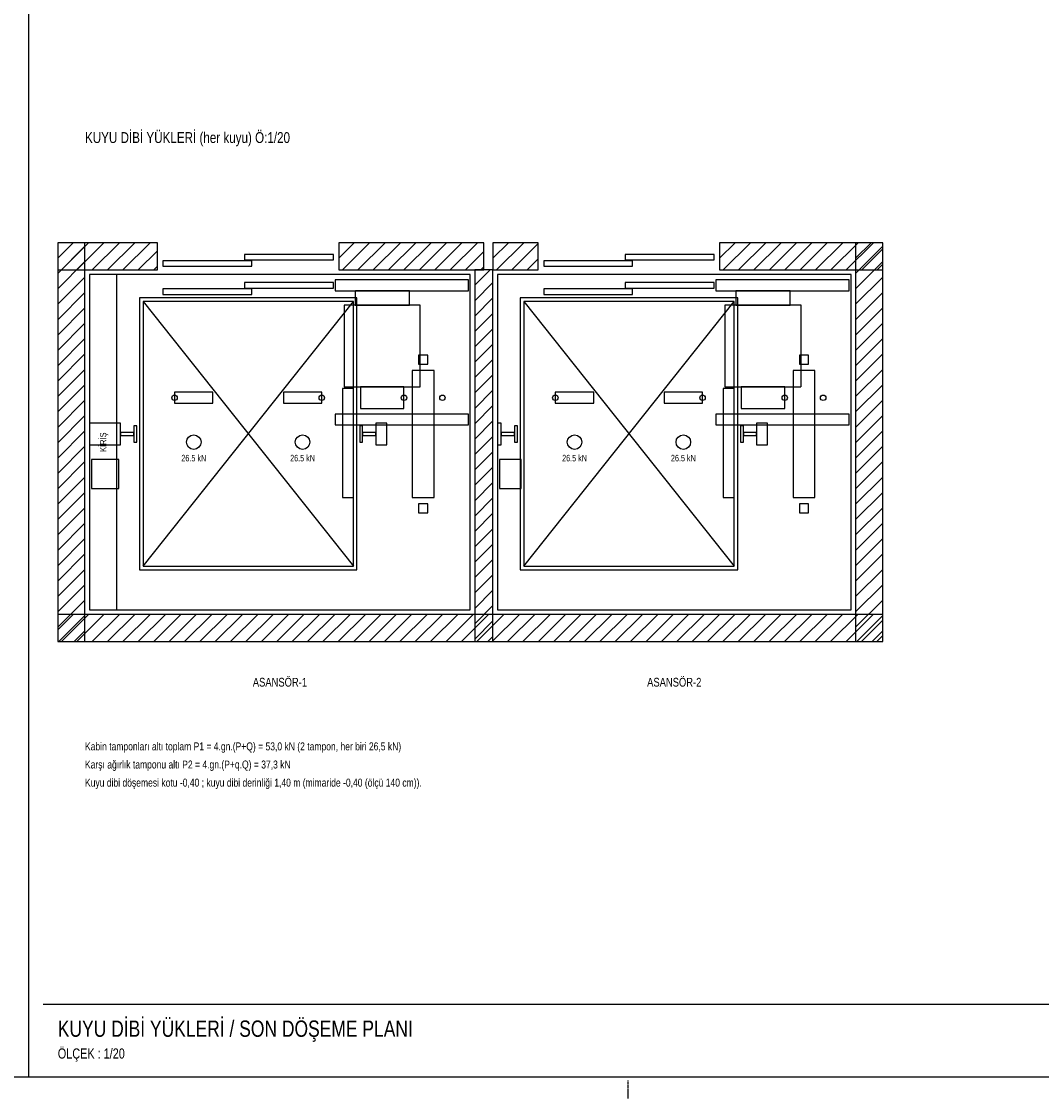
# Model space of a CAD drawing. Header units: centimetres. Extents: x 0 to 13234, y -30 to 2970.
# Tile 13 of 29: x 5914 to 7320, y -30 to 1455. Entities that reach past the tile are written whole.
import ezdxf
from ezdxf.enums import TextEntityAlignment as Align

# ---------------------------------------------------------------- set-up
doc = ezdxf.new("R2010")
doc.units = ezdxf.units.CM
doc.linetypes.add('CENTER', pattern=[5.08, 3.175, -0.635, 0.635, -0.635])
doc.linetypes.add('DASHED', pattern=[1.524, 1.27, -0.254])
for name, color, linetype in [('ASN-ANTET', 4, 'Continuous'), ('ASN-BASLIK', 5, 'Continuous'), ('ASN-CERCEVE', 7, 'Continuous'), ('ASN-DUVAR', 7, 'Continuous'), ('ASN-EKSEN', 8, 'CENTER'), ('ASN-HALAT', 6, 'Continuous'), ('ASN-KA', 30, 'Continuous'), ('ASN-KABIN', 5, 'Continuous'), ('ASN-KAPI', 3, 'Continuous'), ('ASN-KIRIS', 1, 'DASHED'), ('ASN-MOTOR-GIZLI', 6, 'DASHED'), ('ASN-RAY', 1, 'Continuous'), ('ASN-SIVA', 8, 'Continuous'), ('ASN-TARAMA', 8, 'Continuous'), ('ASN-YAZI', 4, 'Continuous'), ('ASN-YUK', 1, 'Continuous')]:
    doc.layers.add(name, color=color, linetype=linetype)

msp = doc.modelspace()

# ---------------------------------------------------------------- linework, layer by layer
at = {"layer": 'ASN-ANTET'}
msp.add_line((5943.6, 100), (8696.1, 100), dxfattribs=at)
at = {"layer": 'ASN-CERCEVE'}
msp.add_line((5923.6, 0), (5923.6, 2970), dxfattribs=at)
for points in [[(0, 0), (13233.7, 0), (13233.7, 2970), (0, 2970)], [(100, 0), (13208.7, 0), (13208.7, 2970), (100, 2970)]]:
    msp.add_lwpolyline(points, close=True, dxfattribs=at)
at = {"layer": 'ASN-DUVAR'}
for points in [[(5963.6, 600), (6001.1, 600), (6001.1, 1150), (5963.6, 1150)], [(5963.6, 1112.5), (6101.1, 1112.5), (6101.1, 1150), (5963.6, 1150)], [(6351.1, 1112.5), (6551.1, 1112.5), (6551.1, 1150), (6351.1, 1150)], [(6563.6, 1112.5), (6626.1, 1112.5), (6626.1, 1150), (6563.6, 1150)], [(6876.1, 1112.5), (7101.1, 1112.5), (7101.1, 1150), (6876.1, 1150)], [(7063.6, 600), (7101.1, 600), (7101.1, 1150), (7063.6, 1150)], [(6538.6, 600), (6563.6, 600), (6563.6, 1112.5), (6538.6, 1112.5)], [(5963.6, 600), (7101.1, 600), (7101.1, 637.5), (5963.6, 637.5)]]:
    msp.add_lwpolyline(points, close=True, dxfattribs=at)
at = {"layer": 'ASN-EKSEN'}
msp.add_line((6750, -30), (6750, -5), dxfattribs=at)
at = {"layer": 'ASN-HALAT'}
for centre in [(6124.6, 936.2), (6327.6, 936.2), (6440.9, 936.2), (6493.9, 936.2), (6649.6, 936.2), (6852.6, 936.2), (6965.9, 936.2), (7018.9, 936.2)]:
    msp.add_circle(centre, 3.75, dxfattribs=at)
at = {"layer": 'ASN-KA'}
for points in [[(6452.4, 798.8), (6482.4, 798.8), (6482.4, 973.8), (6452.4, 973.8)], [(6977.4, 798.8), (7007.4, 798.8), (7007.4, 973.8), (6977.4, 973.8)]]:
    msp.add_lwpolyline(points, close=True, dxfattribs=at)
at = {"layer": 'ASN-KABIN'}
for p, q in [((6081.1, 703.8), (6371.1, 1068.8)), ((6081.1, 1068.8), (6371.1, 703.8)), ((6606.1, 703.8), (6896.1, 1068.8)), ((6606.1, 1068.8), (6896.1, 703.8))]:
    msp.add_line(p, q, dxfattribs=at)
for points in [[(6076.1, 698.8), (6376.1, 698.8), (6376.1, 1073.8), (6076.1, 1073.8)], [(6601.1, 698.8), (6901.1, 698.8), (6901.1, 1073.8), (6601.1, 1073.8)], [(6081.1, 703.8), (6371.1, 703.8), (6371.1, 1068.8), (6081.1, 1068.8)], [(6606.1, 703.8), (6896.1, 703.8), (6896.1, 1068.8), (6606.1, 1068.8)], [(6356.1, 798.8), (6371.1, 798.8), (6371.1, 948.8), (6356.1, 948.8)], [(6881.1, 798.8), (6896.1, 798.8), (6896.1, 948.8), (6881.1, 948.8)]]:
    msp.add_lwpolyline(points, close=True, dxfattribs=at)
at = {"layer": 'ASN-KAPI'}
for points in [[(6221.1, 1126.2), (6343.6, 1126.2), (6343.6, 1133.8), (6221.1, 1133.8)], [(6746.1, 1126.2), (6868.6, 1126.2), (6868.6, 1133.8), (6746.1, 1133.8)], [(6108.6, 1117.5), (6231.1, 1117.5), (6231.1, 1125), (6108.6, 1125)], [(6633.6, 1117.5), (6756.1, 1117.5), (6756.1, 1125), (6633.6, 1125)], [(6108.6, 1078.8), (6231.1, 1078.8), (6231.1, 1086.2), (6108.6, 1086.2)], [(6221.1, 1087.5), (6343.6, 1087.5), (6343.6, 1095), (6221.1, 1095)], [(6633.6, 1078.8), (6756.1, 1078.8), (6756.1, 1086.2), (6633.6, 1086.2)], [(6746.1, 1087.5), (6868.6, 1087.5), (6868.6, 1095), (6746.1, 1095)]]:
    msp.add_lwpolyline(points, close=True, dxfattribs=at)
at = {"layer": 'ASN-KIRIS'}
msp.add_lwpolyline([(6007.4, 643.8), (6044.9, 643.8), (6044.9, 1106.2), (6007.4, 1106.2)], close=True, dxfattribs=at)
at = {"layer": 'ASN-MOTOR-GIZLI'}
for points in [[(6346.1, 1083.8), (6529.9, 1083.8), (6529.9, 1098.8), (6346.1, 1098.8)], [(6871.1, 1083.8), (7054.9, 1083.8), (7054.9, 1098.8), (6871.1, 1098.8)], [(6373.4, 1063.8), (6448.4, 1063.8), (6448.4, 1083.8), (6373.4, 1083.8)], [(6898.4, 1063.8), (6973.4, 1063.8), (6973.4, 1083.8), (6898.4, 1083.8)], [(6358.4, 951.2), (6463.4, 951.2), (6463.4, 1063.8), (6358.4, 1063.8)], [(6883.4, 951.2), (6988.4, 951.2), (6988.4, 1063.8), (6883.4, 1063.8)], [(6380.9, 921.2), (6440.9, 921.2), (6440.9, 951.2), (6380.9, 951.2)], [(6905.9, 921.2), (6965.9, 921.2), (6965.9, 951.2), (6905.9, 951.2)], [(6124.6, 928.8), (6177.6, 928.8), (6177.6, 943.8), (6124.6, 943.8)], [(6274.6, 928.8), (6327.6, 928.8), (6327.6, 943.8), (6274.6, 943.8)], [(6649.6, 928.8), (6702.6, 928.8), (6702.6, 943.8), (6649.6, 943.8)], [(6799.6, 928.8), (6852.6, 928.8), (6852.6, 943.8), (6799.6, 943.8)], [(6346.1, 898.8), (6529.9, 898.8), (6529.9, 913.8), (6346.1, 913.8)], [(6871.1, 898.8), (7054.9, 898.8), (7054.9, 913.8), (6871.1, 913.8)], [(6009.9, 811.2), (6047.6, 811.2), (6047.6, 851.2), (6009.9, 851.2)], [(6572.4, 811.2), (6602.4, 811.2), (6602.4, 851.2), (6572.4, 851.2)]]:
    msp.add_lwpolyline(points, close=True, dxfattribs=at)
at = {"layer": 'ASN-RAY'}
for points in [[(6461.1, 982.5), (6473.6, 982.5), (6473.6, 995), (6461.1, 995)], [(6986.1, 982.5), (6998.6, 982.5), (6998.6, 995), (6986.1, 995)], [(6007.4, 871.2), (6050.1, 871.2), (6050.1, 901.2), (6007.4, 901.2)], [(6068.4, 875.1), (6072.4, 875.1), (6072.4, 897.4), (6068.4, 897.4)], [(6379.9, 875.1), (6383.9, 875.1), (6383.9, 897.4), (6379.9, 897.4)], [(6402.1, 871.2), (6417.1, 871.2), (6417.1, 901.2), (6402.1, 901.2)], [(6569.9, 871.2), (6575.1, 871.2), (6575.1, 901.2), (6569.9, 901.2)], [(6593.4, 875.1), (6597.4, 875.1), (6597.4, 897.4), (6593.4, 897.4)], [(6904.9, 875.1), (6908.9, 875.1), (6908.9, 897.4), (6904.9, 897.4)], [(6927.1, 871.2), (6942.1, 871.2), (6942.1, 901.2), (6927.1, 901.2)], [(6050.1, 884.2), (6068.4, 884.2), (6068.4, 888.2), (6050.1, 888.2)], [(6383.9, 884.2), (6402.1, 884.2), (6402.1, 888.2), (6383.9, 888.2)], [(6575.1, 884.2), (6593.4, 884.2), (6593.4, 888.2), (6575.1, 888.2)], [(6908.9, 884.2), (6927.1, 884.2), (6927.1, 888.2), (6908.9, 888.2)], [(6461.1, 777.5), (6473.6, 777.5), (6473.6, 790), (6461.1, 790)], [(6986.1, 777.5), (6998.6, 777.5), (6998.6, 790), (6986.1, 790)]]:
    msp.add_lwpolyline(points, close=True, dxfattribs=at)
at = {"layer": 'ASN-SIVA'}
for points in [[(6007.4, 643.8), (6532.4, 643.8), (6532.4, 1106.2), (6007.4, 1106.2)], [(6569.9, 643.8), (7057.4, 643.8), (7057.4, 1106.2), (6569.9, 1106.2)]]:
    msp.add_lwpolyline(points, close=True, dxfattribs=at)
at = {"layer": 'ASN-TARAMA'}
for p, q in [((5963.6, 1128.8), (5984.9, 1150)), ((5963.6, 1128.8), (5984.9, 1150)), ((5963.6, 1107.6), (6001.1, 1145.1)), ((5968.6, 1112.5), (6006.1, 1150)), ((5989.8, 1112.5), (6027.3, 1150)), ((6011, 1112.5), (6048.5, 1150)), ((6032.2, 1112.5), (6069.7, 1150)), ((6053.4, 1112.5), (6090.9, 1150)), ((6351.1, 1128.8), (6372.4, 1150)), ((6356.1, 1112.5), (6393.6, 1150)), ((6377.3, 1112.5), (6414.8, 1150)), ((6398.5, 1112.5), (6436, 1150)), ((6419.7, 1112.5), (6457.2, 1150)), ((6440.9, 1112.5), (6478.4, 1150)), ((6462.1, 1112.5), (6499.6, 1150)), ((6483.3, 1112.5), (6520.8, 1150)), ((6504.6, 1112.5), (6542.1, 1150)), ((6563.6, 1128.8), (6584.9, 1150)), ((6568.6, 1112.5), (6606.1, 1150)), ((6589.8, 1112.5), (6626.1, 1148.9)), ((6876.1, 1128.8), (6897.4, 1150)), ((6881.1, 1112.5), (6918.6, 1150)), ((6902.3, 1112.5), (6939.8, 1150)), ((6923.5, 1112.5), (6961, 1150)), ((6944.7, 1112.5), (6982.2, 1150)), ((6965.9, 1112.5), (7003.4, 1150)), ((6987.1, 1112.5), (7024.6, 1150)), ((7008.3, 1112.5), (7045.8, 1150)), ((7029.6, 1112.5), (7067.1, 1150)), ((7050.8, 1112.5), (7088.3, 1150)), ((7063.6, 1128.8), (7084.9, 1150)), ((7063.6, 1107.6), (7101.1, 1145.1)), ((6074.6, 1112.5), (6101.1, 1139)), ((6525.8, 1112.5), (6551.1, 1137.9)), ((7072, 1112.5), (7101.1, 1141.7)), ((5963.6, 1086.4), (6001.1, 1123.9)), ((6095.8, 1112.5), (6101.1, 1117.8)), ((6547, 1112.5), (6551.1, 1116.7)), ((6611, 1112.5), (6626.1, 1127.6)), ((7063.6, 1086.4), (7101.1, 1123.9)), ((7093.2, 1112.5), (7101.1, 1120.4)), ((5963.6, 1065.1), (6001.1, 1102.6)), ((6538.6, 1091.3), (6559.9, 1112.5)), ((7063.6, 1065.1), (7101.1, 1102.6)), ((6538.6, 1070.1), (6563.6, 1095.1)), ((5963.6, 1043.9), (6001.1, 1081.4)), ((6538.6, 1048.9), (6563.6, 1073.9)), ((7063.6, 1043.9), (7101.1, 1081.4)), ((5963.6, 1022.7), (6001.1, 1060.2)), ((7063.6, 1022.7), (7101.1, 1060.2)), ((6538.6, 1027.6), (6563.6, 1052.6)), ((5963.6, 1001.5), (6001.1, 1039)), ((6538.6, 1006.4), (6563.6, 1031.4)), ((7063.6, 1001.5), (7101.1, 1039)), ((5963.6, 980.3), (6001.1, 1017.8)), ((6538.6, 985.2), (6563.6, 1010.2)), ((7063.6, 980.3), (7101.1, 1017.8)), ((5963.6, 959.1), (6001.1, 996.6)), ((7063.6, 959.1), (7101.1, 996.6)), ((6538.6, 964), (6563.6, 989)), ((5963.6, 937.9), (6001.1, 975.4)), ((6538.6, 942.8), (6563.6, 967.8)), ((7063.6, 937.9), (7101.1, 975.4)), ((5963.6, 916.7), (6001.1, 954.2)), ((7063.6, 916.7), (7101.1, 954.2)), ((6538.6, 921.6), (6563.6, 946.6)), ((5963.6, 895.4), (6001.1, 932.9)), ((6538.6, 900.4), (6563.6, 925.4)), ((7063.6, 895.4), (7101.1, 932.9)), ((5963.6, 874.2), (6001.1, 911.7)), ((7063.6, 874.2), (7101.1, 911.7)), ((6538.6, 879.2), (6563.6, 904.2)), ((5963.6, 853), (6001.1, 890.5)), ((6538.6, 857.9), (6563.6, 882.9)), ((7063.6, 853), (7101.1, 890.5)), ((5963.6, 831.8), (6001.1, 869.3)), ((6538.6, 836.7), (6563.6, 861.7)), ((7063.6, 831.8), (7101.1, 869.3)), ((5963.6, 810.6), (6001.1, 848.1)), ((7063.6, 810.6), (7101.1, 848.1)), ((6538.6, 815.5), (6563.6, 840.5)), ((5963.6, 789.4), (6001.1, 826.9)), ((6538.6, 794.3), (6563.6, 819.3)), ((7063.6, 789.4), (7101.1, 826.9)), ((5963.6, 768.2), (6001.1, 805.7)), ((7063.6, 768.2), (7101.1, 805.7)), ((6538.6, 773.1), (6563.6, 798.1)), ((5963.6, 747), (6001.1, 784.5)), ((6538.6, 751.9), (6563.6, 776.9)), ((7063.6, 747), (7101.1, 784.5)), ((5963.6, 725.7), (6001.1, 763.2)), ((7063.6, 725.7), (7101.1, 763.2)), ((6538.6, 730.7), (6563.6, 755.7)), ((5963.6, 704.5), (6001.1, 742)), ((6538.6, 709.5), (6563.6, 734.5)), ((7063.6, 704.5), (7101.1, 742)), ((5963.6, 683.3), (6001.1, 720.8)), ((6538.6, 688.2), (6563.6, 713.2)), ((7063.6, 683.3), (7101.1, 720.8)), ((5963.6, 662.1), (6001.1, 699.6)), ((7063.6, 662.1), (7101.1, 699.6)), ((6538.6, 667), (6563.6, 692)), ((5963.6, 640.9), (6001.1, 678.4)), ((6538.6, 645.8), (6563.6, 670.8)), ((7063.6, 640.9), (7101.1, 678.4)), ((5963.6, 619.7), (6001.1, 657.2)), ((7063.6, 619.7), (7101.1, 657.2)), ((6538.6, 624.6), (6563.6, 649.6)), ((5963.6, 616.3), (5984.9, 637.5)), ((5965.2, 600), (6001.1, 636)), ((5968.6, 600), (6006.1, 637.5)), ((5989.8, 600), (6027.3, 637.5)), ((6011, 600), (6048.5, 637.5)), ((6032.2, 600), (6069.7, 637.5)), ((6053.4, 600), (6090.9, 637.5)), ((6074.6, 600), (6112.1, 637.5)), ((6095.8, 600), (6133.3, 637.5)), ((6117.1, 600), (6154.6, 637.5)), ((6138.3, 600), (6175.8, 637.5)), ((6159.5, 600), (6197, 637.5)), ((6180.7, 600), (6218.2, 637.5)), ((6201.9, 600), (6239.4, 637.5)), ((6223.1, 600), (6260.6, 637.5)), ((6244.3, 600), (6281.8, 637.5)), ((6265.5, 600), (6303, 637.5)), ((6286.8, 600), (6324.3, 637.5)), ((6308, 600), (6345.5, 637.5)), ((6329.2, 600), (6366.7, 637.5)), ((6350.4, 600), (6387.9, 637.5)), ((6371.6, 600), (6409.1, 637.5)), ((6392.8, 600), (6430.3, 637.5)), ((6414, 600), (6451.5, 637.5)), ((6435.3, 600), (6472.8, 637.5)), ((6456.5, 600), (6494, 637.5)), ((6477.7, 600), (6515.2, 637.5)), ((6498.9, 600), (6536.4, 637.5)), ((6520.1, 600), (6557.6, 637.5)), ((6538.6, 603.4), (6563.6, 628.4)), ((6541.3, 600), (6578.8, 637.5)), ((6562.5, 600), (6600, 637.5)), ((6583.7, 600), (6621.2, 637.5)), ((6605, 600), (6642.5, 637.5)), ((6626.2, 600), (6663.7, 637.5)), ((6647.4, 600), (6684.9, 637.5)), ((6668.6, 600), (6706.1, 637.5)), ((6689.8, 600), (6727.3, 637.5)), ((6711, 600), (6748.5, 637.5)), ((6732.2, 600), (6769.7, 637.5)), ((6753.4, 600), (6790.9, 637.5)), ((6774.7, 600), (6812.2, 637.5)), ((6795.9, 600), (6833.4, 637.5)), ((6817.1, 600), (6854.6, 637.5)), ((6838.3, 600), (6875.8, 637.5)), ((6859.5, 600), (6897, 637.5)), ((6880.7, 600), (6918.2, 637.5)), ((6901.9, 600), (6939.4, 637.5)), ((6923.1, 600), (6960.6, 637.5)), ((6944.4, 600), (6981.9, 637.5)), ((6965.6, 600), (7003.1, 637.5)), ((6986.8, 600), (7024.3, 637.5)), ((7008, 600), (7045.5, 637.5)), ((7029.2, 600), (7066.7, 637.5)), ((7050.4, 600), (7087.9, 637.5)), ((7065.2, 600), (7101.1, 636)), ((7071.6, 600), (7101.1, 629.5)), ((5986.4, 600), (6001.1, 614.7)), ((7086.4, 600), (7101.1, 614.7)), ((6556.5, 600), (6563.6, 607.2)), ((7092.9, 600), (7101.1, 608.3))]:
    msp.add_line(p, q, dxfattribs=at)
at = {"layer": 'ASN-YUK'}
for centre in [(6151.1, 875), (6301.1, 875), (6676.1, 875), (6826.1, 875)]:
    msp.add_circle(centre, 10, dxfattribs=at)

# ---------------------------------------------------------------- texts
at = {"layer": 'ASN-ANTET', "width": 0.8}
msp.add_text('ÖLÇEK : 1/20', height=14, dxfattribs=at).set_placement((5963.6, 25))
at = {"layer": 'ASN-BASLIK', "width": 0.8}
for s, height, p in [('KUYU DİBİ YÜKLERİ (her kuyu) Ö:1/20', 15, (6001.1, 1287.5)), ('KUYU DİBİ YÜKLERİ / SON DÖŞEME PLANI', 22.5, (5963.6, 55))]:
    msp.add_text(s, height=height, dxfattribs=at).set_placement(p)
for s, p in [('ASANSÖR-1', (6269.9, 550)), ('ASANSÖR-2', (6813.6, 550))]:
    msp.add_text(s, height=12.1, dxfattribs=at).set_placement(p, align=Align.TOP_CENTER)
at = {"layer": 'ASN-KIRIS', "width": 0.8}
msp.add_text('KİRİŞ', height=8.8, rotation=90, dxfattribs=at).set_placement((6026.1, 875), align=Align.MIDDLE_CENTER)
at = {"layer": 'ASN-YAZI', "width": 0.8}
for s, p in [('Kabin tamponları altı toplam P1 = 4.gn.(P+Q) = 53,0 kN (2 tampon, her biri 26,5 kN)', (6001.1, 450)), ('Karşı ağırlık tamponu altı P2 = 4.gn.(P+q.Q) = 37,3 kN', (6001.1, 425)), ('Kuyu dibi döşemesi kotu -0,40 ; kuyu dibi derinliği 1,40 m (mimaride -0,40 (ölçü 140 cm)).', (6001.1, 400))]:
    msp.add_text(s, height=11, dxfattribs=at).set_placement(p)
at = {"layer": 'ASN-YUK', "width": 0.8}
for p in [(6151.1, 857.5), (6301.1, 857.5), (6676.1, 857.5), (6826.1, 857.5)]:
    msp.add_text('26.5 kN', height=9, dxfattribs=at).set_placement(p, align=Align.TOP_CENTER)

doc.saveas('drawing.dxf')
